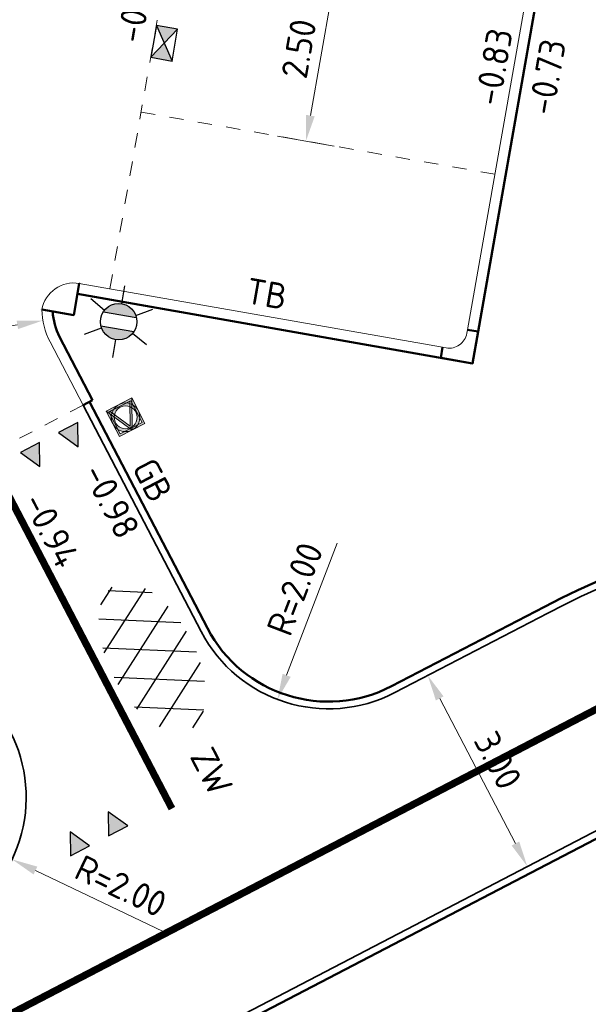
# Model space of a CAD drawing. Header units: metres. Extents: x 2514 to 227642, y 1683 to 852646.
# Tile 223 of 256: x 113839 to 113847, y 426369 to 426382. Entities that reach past the tile are written whole.
import ezdxf
from ezdxf.enums import TextEntityAlignment as Align

# ---------------------------------------------------------------- set-up
doc = ezdxf.new("R2010")
doc.units = ezdxf.units.M
doc.linetypes.add('VW-1-1_STREEP', pattern=[2, 1, -1])
doc.linetypes.add('VW-30-270_STREEP', pattern=[3, 0.3, -2.7])
doc.layers.get('Defpoints').update_dxf_attribs({"color": 244, "lineweight": 35})
for name, color, linetype, lineweight in [('N-WE-IE-MEUBILAIR_WEGMEUBILAIR_LICHTMAST-S', 7, 'Continuous', 25), ('N-WE-IE-MEUBILAIR_WEGMEUBILAIR_VERKEERSBORD-S', 7, 'Continuous', 9), ('N-WE-RI-HWA_KOLK-S', 150, 'Continuous', 25), ('N-WE-VH-KANTOPSLUITING-T18', 1, 'Continuous', 18), ('N-WE-VH-KANTOPSLUITING_ACHTERKANTBAND-G', 1, 'Continuous', 50), ('N-WE-VH-KANTOPSLUITING_GAZONBAND-G', 1, 'Continuous', 35), ('N-WE-VH-KANTOPSLUITING_TROTTOIRBAND_130 150-G', 2, 'Continuous', 13), ('N-WE-VH-M', 7, 'Continuous', 18), ('N-WE-VH-NAP-T18', 1, 'Continuous', 18), ('N-WE-VH-VERHARDING_ASFALT-S', 252, 'Continuous', 25), ('N-WE-VW-MARKERING-G', 7, 'Continuous', 35), ('N-WE-VW-MARKERING_DWARS-S', 7, 'Continuous', 25), ('N-WE-VW-MARKERING_LANGS_STREEP_11_010-G', 7, 'VW-1-1_STREEP', 13), ('N-WE-VW-MARKERING_LANGS_STREEP_30270_010-G', 7, 'VW-30-270_STREEP', 13)]:
    doc.layers.add(name, color=color, linetype=linetype, lineweight=lineweight)
doc.styles.add('ISO', font='NLCS-ISO.ttf')
doc.styles.add('NLCS-ISO', font='NLCS-ISO.ttf', dxfattribs={"height": 1.8})
doc.styles.add('NLCS-ISO-M200-T18', font='NLCS-ISO.ttf', dxfattribs={"height": 0.36})
doc.styles.get("Standard").update_dxf_attribs({"font": 'romans'})
doc.dimstyles.new('NLCS-M200-T18-PIJL_L2_H1', dxfattribs={"dimscale": 0.2, "dimtxt": 2.5, "dimasz": 1.8, "dimexe": 2, "dimexo": 2, "dimgap": 0.7, "dimtad": 1, "dimzin": 0, "dimdsep": 46, "dimtxsty": 'NLCS-ISO-M200-T18', "dimcen": 0, "dimdle": 2, "dimclrd": 256, "dimclre": 256, "dimclrt": 1, "dimadec": 1, "dimazin": 0, "dimtfac": 1, "dimtdec": 3, "dimtofl": 0, "dimtmove": 0, "dimatfit": 3, "dimfxl": 2, "dimfxlon": 1, "dimtfillclr": 256, "dimtolj": 1, "dimtzin": 0, "dimlwd": -1, "dimlwe": -1, "dimarcsym": 0})

# ---------------------------------------------------------------- blocks, each defined once
blk = doc.blocks.new('N-SIE-WEG_VERKEERSBORD_ROND-SO')
h = blk.add_hatch(color=256)
h.dxf.hatch_style = 1
h.paths.add_polyline_path([(-1, 0, 1), (1, 0, 1)])
h.paths.add_polyline_path([(0.796, 0, -1), (-0.796, 0, -1)], flags=16)
h = blk.add_hatch(color=256)
h.dxf.hatch_style = 1
h.paths.add_polyline_path([(-0.773, 0.86), (-0.511, 0.86, -0.134934), (0, 1), (-1, 1), (-0.8, 0.6, -0.037994), (-0.7, 0.714)])
h = blk.add_hatch(color=256)
h.dxf.hatch_style = 1
h.paths.add_polyline_path([(-0.86, 0.719), (-1, 1), (-1, 0, -0.134934), (-0.86, 0.511)])
h = blk.add_hatch(color=256)
h.dxf.hatch_style = 1
h.paths.add_polyline_path([(0.773, 0.86), (0.7, 0.714, -0.037994), (0.8, 0.6), (1, 1), (0, 1, -0.134934), (0.511, 0.86)])
h = blk.add_hatch(color=256)
h.dxf.hatch_style = 1
h.paths.add_polyline_path([(0.86, 0.511, -0.134934), (1, 0), (1, 1), (0.86, 0.719)])
h = blk.add_hatch(color=256)
h.dxf.hatch_style = 1
h.paths.add_polyline_path([(0, -1, -0.134934), (-0.511, -0.86), (-0.86, -0.86), (-0.86, -0.511, -0.134934), (-1, 0), (-1, -1)])
h = blk.add_hatch(color=256)
h.dxf.hatch_style = 1
h.paths.add_polyline_path([(-0.106, -0.789, 0.066661), (0.106, -0.789), (0.694, 0.389, 0.050318), (0.603, 0.52), (0, -0.686), (-0.603, 0.52, 0.050318), (-0.694, 0.389)])
h = blk.add_hatch(color=256)
h.dxf.hatch_style = 1
h.paths.add_polyline_path([(0.86, -0.86), (0.511, -0.86, -0.134934), (0, -1), (1, -1), (1, 0, -0.134934), (0.86, -0.511)])
for points in [[(-1, -1), (1, -1), (1, 1), (-1, 1)], [(-0.86, -0.86), (0.86, -0.86), (0.86, 0.86), (-0.86, 0.86)]]:
    blk.add_lwpolyline(points, close=True)
at = {"flags": 128}
for points in [[(-1, 1), (0, -1), (1, 1)], [(-0.773, 0.86), (0, -0.686), (0.773, 0.86)]]:
    blk.add_lwpolyline(points, close=True, dxfattribs=at)
for radius in [1, 0.796]:
    blk.add_circle((0, 0), radius)
at = {"lineweight": 30, "flags": 104}
blk.add_attdef('bordgegevens', text='', height=1.8, dxfattribs=at).set_placement((2.209, 3.21), align=Align.TOP_LEFT)
blk = doc.blocks.new('*D654')
at = {"layer": 'Defpoints', "color": 0, "transparency": 16777216}
for p in [(113841.01, 426383.416), (113843.304, 426383.012), (113840.576, 426380.954)]:
    blk.add_point(p, dxfattribs=at)
at = {"layer": 'N-WE-VH-M', "transparency": 16777216}
for p, q in [((113842.91, 426383.082), (113843.698, 426382.943)), ((113842.932, 426380.905), (113843.241, 426382.658)), ((113842.476, 426380.62), (113843.264, 426380.481))]:
    blk.add_line(p, q, dxfattribs=at)
for points in [[(113843.182, 426382.668), (113843.3, 426382.647), (113843.304, 426383.012)], [(113842.873, 426380.915), (113842.992, 426380.894), (113842.87, 426380.55)]]:
    blk.add_solid(points, dxfattribs=at)
at = {"layer": 'N-WE-VH-M', "color": 1, "transparency": 16777216, "insert": (113842.772, 426381.837), "char_height": 0.36, "attachment_point": 5, "rotation": 80.0136, "style": 'NLCS-ISO-M200-T18'}
blk.add_mtext('\\A1;2.50', dxfattribs=at)
blk = doc.blocks.new('N-SRI-KOLK_STRAAT_450X300-SO')
h = blk.add_hatch(color=256)
h.dxf.hatch_style = 1
h.paths.add_polyline_path([(0, 0.75), (-1.125, 1.5), (-1.125, 0)])
h.paths.add_polyline_path([(1.125, 1.5), (0, 0.75), (1.125, 0)])
for p, q in [((-1.125, 0), (1.125, 1.5)), ((1.125, 0), (-1.125, 1.5))]:
    blk.add_line(p, q)
at = {"flags": 128}
blk.add_lwpolyline([(-1.125, 0), (1.125, 0), (1.125, 1.5), (-1.125, 1.5)], close=True, dxfattribs=at)
blk = doc.blocks.new('hoekblok inw. 25')
at = {"layer": 'N-WE-VH-KANTOPSLUITING_ACHTERKANTBAND-G', "ltscale": 0.2, "flags": 128}
blk.add_lwpolyline([(-0.45, 0.15), (-0.45, 0), (0, 0), (0, 0.45), (-0.15, 0.45)], dxfattribs=at)
at = {"layer": 'N-WE-VH-KANTOPSLUITING_TROTTOIRBAND_130 150-G', "ltscale": 0.2, "flags": 128}
blk.add_lwpolyline([(-0.15, 0.45), (-0.15, 0.4, -0.414214), (-0.4, 0.15), (-0.45, 0.15)], format="xyb", dxfattribs=at)
blk = doc.blocks.new('*D505')
at = {"layer": 'Defpoints', "color": 0, "ltscale": 0.2, "transparency": 16777216}
for p in [(113836.977, 426371.405), (113838.78, 426370.541)]:
    blk.add_point(p, dxfattribs=at)
at = {"layer": 'N-WE-VH-M', "ltscale": 0.2, "transparency": 16777216}
blk.add_line((113840.884, 426369.534), (113839.105, 426370.386), dxfattribs=at)
blk.add_solid([(113839.131, 426370.44), (113839.079, 426370.331), (113838.78, 426370.541)], dxfattribs=at)
at = {"layer": 'N-WE-VH-M', "color": 1, "ltscale": 0.2, "transparency": 16777216, "insert": (113840.295, 426370.17), "char_height": 0.36, "attachment_point": 5, "rotation": 334.4069, "style": 'NLCS-ISO-M200-T18'}
blk.add_mtext('\\A1;R=2.00', dxfattribs=at)
blk = doc.blocks.new('*D506')
at = {"layer": 'Defpoints', "color": 0, "ltscale": 0.2, "transparency": 16777216}
for p in [(113843.185, 426374.639), (113842.474, 426372.769)]:
    blk.add_point(p, dxfattribs=at)
at = {"layer": 'N-WE-VH-M', "ltscale": 0.2, "transparency": 16777216}
blk.add_line((113843.303, 426374.949), (113842.602, 426373.106), dxfattribs=at)
blk.add_solid([(113842.546, 426373.127), (113842.658, 426373.084), (113842.474, 426372.769)], dxfattribs=at)
at = {"layer": 'N-WE-VH-M', "color": 1, "ltscale": 0.2, "transparency": 16777216, "insert": (113842.717, 426374.309), "char_height": 0.36, "attachment_point": 5, "rotation": 69.182, "style": 'NLCS-ISO-M200-T18'}
blk.add_mtext('\\A1;R=2.00', dxfattribs=at)
blk = doc.blocks.new('*D508')
at = {"layer": 'Defpoints', "color": 0, "ltscale": 0.2, "transparency": 16777216}
for p in [(113840.195, 426378.215), (113839.208, 426378.049)]:
    blk.add_point(p, dxfattribs=at)
at = {"layer": 'N-WE-VH-M', "ltscale": 0.2, "transparency": 16777216}
blk.add_line((113836.98, 426377.675), (113838.853, 426377.99), dxfattribs=at)
blk.add_solid([(113838.844, 426378.049), (113838.863, 426377.93), (113839.208, 426378.049)], dxfattribs=at)
at = {"layer": 'N-WE-VH-M', "color": 1, "ltscale": 0.2, "transparency": 16777216, "insert": (113837.686, 426378.118), "char_height": 0.36, "attachment_point": 5, "rotation": 9.5425, "style": 'NLCS-ISO-M200-T18'}
blk.add_mtext('\\A1;R=1.00', dxfattribs=at)
blk = doc.blocks.new('*D687')
at = {"layer": 'Defpoints', "color": 0, "transparency": 16777216}
for p in [(113845.089, 426373.375), (113846.475, 426370.715), (113845.952, 426370.442)]:
    blk.add_point(p, dxfattribs=at)
at = {"layer": 'N-WE-VH-M', "transparency": 16777216}
for p, q in [((113844.734, 426373.191), (113844.211, 426372.918)), ((113844.733, 426372.784), (113845.786, 426370.762)), ((113846.12, 426370.53), (113845.597, 426370.258))]:
    blk.add_line(p, q, dxfattribs=at)
for points in [[(113844.786, 426372.812), (113844.679, 426372.756), (113844.566, 426373.103)], [(113845.839, 426370.789), (113845.733, 426370.734), (113845.952, 426370.442)]]:
    blk.add_solid(points, dxfattribs=at)
at = {"layer": 'N-WE-VH-M', "transparency": 16777216, "insert": (113845.543, 426371.921), "char_height": 0.36, "attachment_point": 5, "rotation": 297.5137, "style": 'NLCS-ISO-M200-T18'}
blk.add_mtext('\\A1;3.00', dxfattribs=at)
blk = doc.blocks.new('N-SIE-WEG_LICHTMAST-SO')
h = blk.add_hatch(color=256)
h.paths.add_polyline_path([(1.163, 0.5, 0.658505), (-1.163, 0.5)])
h.paths.add_polyline_path([(-1.163, -0.5, 0.658505), (1.163, -0.5)])
at = {"flags": 128}
for points in [[(0, 1.266), (0, 2.531)], [(-2.192, 1.266), (-1.096, 0.633)], [(1.096, 0.633), (2.192, 1.266)], [(-1.163, 0.5), (1.163, 0.5)], [(-2.192, -1.266), (-1.096, -0.633)], [(-1.163, -0.5), (1.163, -0.5)], [(2.192, -1.266), (1.096, -0.633)], [(0, -1.266), (0, -2.531)]]:
    blk.add_lwpolyline(points, dxfattribs=at)
at = {"ltscale": 0.5}
blk.add_circle((0, 0), 1.266, dxfattribs=at)
at = {"style": 'NLCS-ISO'}
blk.add_attdef('TYPE', text='', height=1.8, dxfattribs=at).set_placement((0, 2.531), align=Align.BOTTOM_CENTER)
blk = doc.blocks.new('SVH-ASFALT-SO')
at = {"ltscale": 0.1}
for p, q in [((-1.91, 0.692), (0.948, 5.641)), ((0, 0), (3.268, 5.66)), ((4.868, 0.122), (1.647, 5.7)), ((6.701, 0.946), (4.043, 5.55)), ((-3.364, 2.174), (-1.828, 4.834)), ((2.754, -0.217), (-0.469, 5.365)), ((2.176, -0.232), (5.322, 5.217)), ((0.361, -0.072), (-2.305, 4.546)), ((4.657, 0.065), (7.07, 4.246)), ((7.828, 2.995), (7.146, 4.176)), ((-2.72, 1.264), (-3.454, 2.536))]:
    blk.add_line(p, q, dxfattribs=at)
at = {"style": 'NLCS-ISO'}
blk.add_attdef('KLEUR', text='', height=1.8, dxfattribs=at).set_placement((9.486, 2.741), align=Align.MIDDLE_LEFT)
at = {"style": 'NLCS-ISO', "flags": 1}
blk.add_attdef('FUNCTIE', text='', height=1.8, dxfattribs=at).set_placement((0.116, -3.585), align=Align.MIDDLE_CENTER)
blk = doc.blocks.new('N-SVW-MARKERING_DWARS_DRIEHOEK_30 30')
at = {"flags": 128}
blk.add_lwpolyline([(0.15, -0.15), (0.3, 0.15), (0, 0.15)], close=True, dxfattribs=at)
blk.add_solid([(0, 0.15), (0.3, 0.15), (0.15, -0.15), (0.3, 0.15)])

msp = doc.modelspace()

# ---------------------------------------------------------------- linework, layer by layer
at = {"layer": 'N-WE-VH-KANTOPSLUITING_ACHTERKANTBAND-G', "ltscale": 0.2}
for p, q in [((113856.737, 426443.042), (113845.266, 426377.895)), ((113845.189, 426377.451), (113839.69, 426378.419)), ((113839.856, 426376.917), (113841.5, 426373.761))]:
    msp.add_line(p, q, dxfattribs=at)
for points in [[(113839.195, 426378.201), (113839.638, 426378.124), (113839.716, 426378.567), (113839.715, 426378.567)], [(113839.441, 426377.822), (113839.901, 426376.94)]]:
    msp.add_lwpolyline(points, dxfattribs=at)
at = {"layer": 'N-WE-VH-KANTOPSLUITING_ACHTERKANTBAND-G', "ltscale": 0.2, "flags": 128}
msp.add_lwpolyline([(113839.768, 426376.87), (113839.901, 426376.94)], dxfattribs=at)
for points in [[(113859.192, 426374.647), (113854.188, 426375.398, 0.158631), (113846.191, 426374.062), (113844.063, 426372.954)], [(113858.695, 426371.528), (113853.933, 426372.288, 0.160989), (113847.799, 426371.292), (113837.672, 426366.017)]]:
    msp.add_lwpolyline(points, format="xyb", dxfattribs=at)
at = {"layer": 'N-WE-VH-KANTOPSLUITING_ACHTERKANTBAND-G', "ltscale": 0.2}
for centre, radius, start, end in [((113840.195, 426378.215), 0.85, 182.6992, 207.5137), ((113843.185, 426374.639), 1.9, 207.5137, 297.5137)]:
    msp.add_arc(centre, radius, start, end, dxfattribs=at)
at = {"layer": 'N-WE-VH-KANTOPSLUITING_GAZONBAND-G', "ltscale": 0.2}
msp.add_line((113839.768, 426376.87), (113841.411, 426373.715), dxfattribs=at)
msp.add_lwpolyline([(113836.153, 426368.721), (113837.901, 426369.631, 0.414214), (113838.75, 426372.329), (113837.107, 426375.484)], format="xyb", dxfattribs=at)
at = {"layer": 'N-WE-VH-KANTOPSLUITING_GAZONBAND-G', "ltscale": 0.2, "flags": 128}
for points in [[(113859.177, 426374.548), (113854.173, 426375.299, 0.158631), (113846.237, 426373.973), (113844.109, 426372.865)], [(113858.71, 426371.626), (113853.949, 426372.386, 0.160989), (113847.753, 426371.38), (113837.625, 426366.105)]]:
    msp.add_lwpolyline(points, format="xyb", dxfattribs=at)
at = {"layer": 'N-WE-VH-KANTOPSLUITING_GAZONBAND-G', "ltscale": 0.2}
msp.add_arc((113843.185, 426374.639), 2, 207.5137, 297.5137, dxfattribs=at)
at = {"layer": 'N-WE-VH-KANTOPSLUITING_TROTTOIRBAND_130 150-G', "ltscale": 0.2}
for p, q in [((113839.716, 426378.567), (113844.772, 426377.677)), ((113839.179, 426378.204), (113839.179, 426378.204))]:
    msp.add_line(p, q, dxfattribs=at)
for points in [[(113845.118, 426377.92), (113856.59, 426443.068)], [(113839.308, 426377.753), (113839.768, 426376.87)]]:
    msp.add_lwpolyline(points, dxfattribs=at)
for centre, radius, start, end in [((113839.638, 426378.123), 0.45, 80.0136, 170.0136), ((113840.195, 426378.215), 1, 180.7772, 207.5137)]:
    msp.add_arc(centre, radius, start, end, dxfattribs=at)
at = {"layer": 'N-WE-VW-MARKERING-G', "ltscale": 0.2, "const_width": 0.1, "flags": 128}
msp.add_lwpolyline([(113838.437, 426376.177), (113841.005, 426371.248)], dxfattribs=at)
at = {"layer": 'N-WE-VW-MARKERING_LANGS_STREEP_11_010-G', "ltscale": 0.2}
for p, q in [((113840.142, 426378.492), (113851.791, 426444.65)), ((113840.576, 426380.954), (113845.501, 426380.087))]:
    msp.add_line(p, q, dxfattribs=at)
at = {"layer": 'N-WE-VW-MARKERING_LANGS_STREEP_11_010-G', "ltscale": 0.2, "flags": 128}
msp.add_lwpolyline([(113839.768, 426376.87), (113837.107, 426375.484)], dxfattribs=at)
at = {"layer": 'N-WE-VW-MARKERING_LANGS_STREEP_30270_010-G', "flags": 128}
msp.add_lwpolyline([(113858.954, 426373.153, 0.1, 0.1, 0), (113854.244, 426373.905, 0.1, 0.1, 0.160783), (113847.128, 426372.746, 0.1, 0.1, 0), (113835.674, 426366.78, 0.1, 0.1, 0)], format="xyseb", dxfattribs=at)

# ---------------------------------------------------------------- block references
at = {"rotation": 350.0711433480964}
msp.add_blockref('hoekblok inw. 25', (113845.189, 426377.451), dxfattribs=at)
at = {"layer": 'N-WE-IE-MEUBILAIR_WEGMEUBILAIR_LICHTMAST-S', "xscale": 0.2, "yscale": 0.2, "zscale": 0.2, "rotation": 350.1566500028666}
msp.add_blockref('N-SIE-WEG_LICHTMAST-SO', (113840.263, 426378.033), dxfattribs=at)
at = {"layer": 'N-WE-IE-MEUBILAIR_WEGMEUBILAIR_VERKEERSBORD-S', "ltscale": 0.2, "xscale": 0.2, "yscale": 0.2, "zscale": 0.2, "rotation": 27.15678968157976}
msp.add_blockref('N-SIE-WEG_VERKEERSBORD_ROND-SO', (113840.36, 426376.701), dxfattribs=at)
at = {"layer": 'N-WE-RI-HWA_KOLK-S', "ltscale": 0.2, "xscale": 0.2, "yscale": 0.2, "zscale": 0.2, "rotation": 260.013562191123}
msp.add_blockref('N-SRI-KOLK_STRAAT_450X300-SO', (113840.75, 426381.939), dxfattribs=at)
at = {"layer": 'N-WE-VH-VERHARDING_ASFALT-S', "xscale": 0.2, "yscale": 0.2, "zscale": 0.2, "rotation": 297.5136784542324}
msp.add_blockref('SVH-ASFALT-SO', (113840.043, 426373.488), dxfattribs=at).add_auto_attribs({'KLEUR': 'ZW'})
at = {"layer": 'N-WE-VW-MARKERING_DWARS-S'}
for p, rotation in [((113839.497, 426376.355), 27.5136784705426), ((113838.965, 426376.078), 27.5136784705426), ((113840.321, 426371.14), 207.5136784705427), ((113839.789, 426370.863), 207.5136784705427)]:
    msp.add_blockref('N-SVW-MARKERING_DWARS_DRIEHOEK_30 30', p, dxfattribs=dict(at, rotation=rotation))

# ---------------------------------------------------------------- texts
at = {"layer": 'N-WE-VH-KANTOPSLUITING-T18', "style": 'NLCS-ISO-M200-T18'}
for s, rotation, p in [('TB', 350.05, (113842.016, 426378.294)), ('GB', 297.5137, (113840.442, 426375.999))]:
    msp.add_text(s, height=0.36, rotation=rotation, dxfattribs=at).set_placement(p)
at = {"layer": 'N-WE-VH-NAP-T18', "style": 'ISO'}
for s, rotation, p in [('-0.98', 80.1086, (113840.589, 426381.898)), ('-0.83', 80.1086, (113845.569, 426381.025)), ('-0.73', 80.1086, (113846.313, 426380.894)), ('-0.98', 297.5137, (113839.752, 426375.932)), ('-0.94', 297.5137, (113838.918, 426375.526))]:
    msp.add_text(s, height=0.36, rotation=rotation, dxfattribs=at).set_placement(p)

# ---------------------------------------------------------------- dimensions: what is measured, and where the dimension line sits
at = {"layer": 'N-WE-VH-M'}
dim = msp.add_linear_dim(base=(113843.304, 426383.012), p1=(113840.576, 426380.954), p2=(113841.01, 426383.416), angle=80.0136, dimstyle='NLCS-M200-T18-PIJL_L2_H1', override={"dimclrt": 1}, dxfattribs=at)
dim.commit()
dim.dimension.update_dxf_attribs({"geometry": '*D654', "text_midpoint": (113842.772, 426381.837)})
at = {"layer": 'N-WE-VH-M', "ltscale": 0.2}
for center, mpoint, picture, middle in [((113840.195, 426378.215), (113839.208, 426378.049), '*D508', (113837.686, 426378.118)), ((113836.977, 426371.405), (113838.78, 426370.541), '*D505', (113840.295, 426370.17))]:
    dim = msp.add_radius_dim(center=center, mpoint=mpoint, dimstyle='NLCS-M200-T18-PIJL_L2_H1', override={"dimpost": 'R=<>'}, dxfattribs=at)
    dim.commit()
    dim.dimension.update_dxf_attribs({"geometry": picture, "text_midpoint": middle})
dim = msp.add_radius_dim(center=(113843.185, 426374.639), mpoint=(113842.474, 426372.769), dimstyle='NLCS-M200-T18-PIJL_L2_H1', override={"dimpost": 'R=<>'}, dxfattribs=at)
dim.commit()
dim.dimension.update_dxf_attribs({"geometry": '*D506', "text_midpoint": (113843.017, 426374.196), "dimtype": 164})
at = {"layer": 'N-WE-VH-M'}
dim = msp.add_aligned_dim(p1=(113845.089, 426373.375), p2=(113846.475, 426370.715), distance=-0.59, dimstyle='NLCS-M200-T18-PIJL_L2_H1', override={"dimclrt": 256}, dxfattribs=at)
dim.commit()
dim.dimension.update_dxf_attribs({"geometry": '*D687', "text_midpoint": (113845.543, 426371.921)})

doc.saveas('drawing.dxf')
